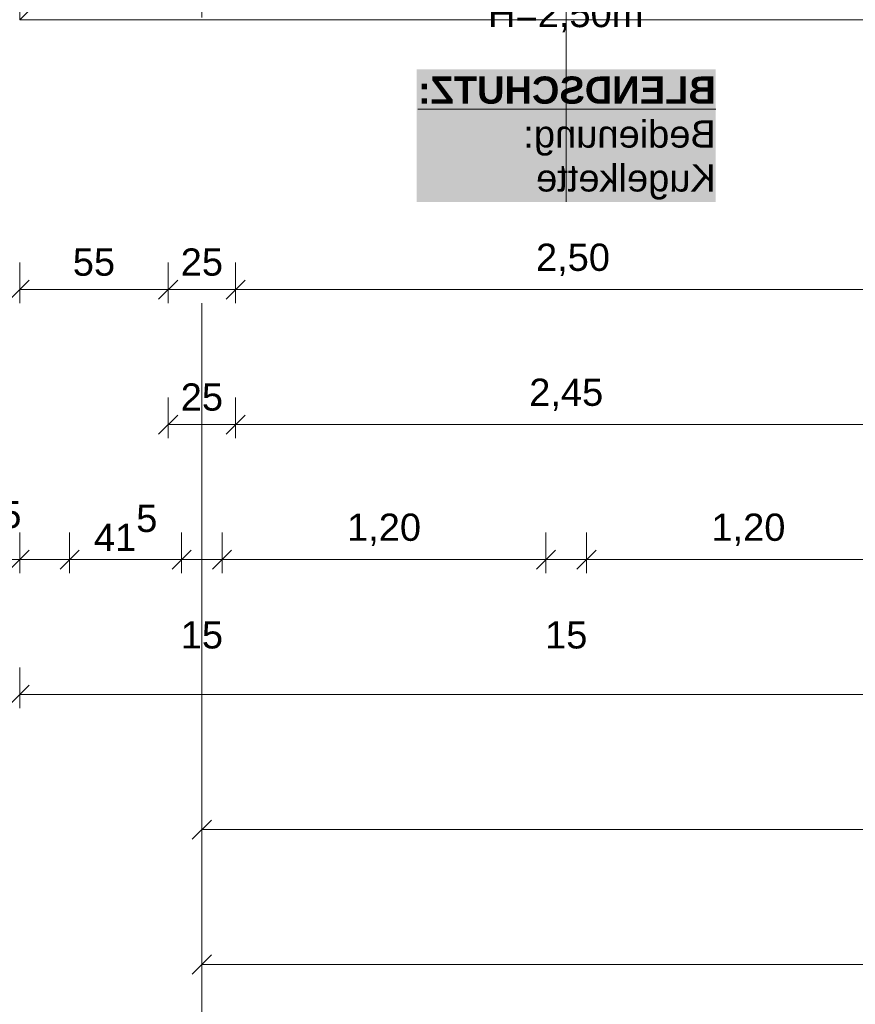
# Model space of a CAD drawing. Header units: metres. Extents: x -49 to 152, y -127 to 99.
# Tile 9 of 177: x -39.82 to -36.73, y -25.92 to -22.27. Entities that reach past the tile are written whole.
import ezdxf

# ---------------------------------------------------------------- set-up
doc = ezdxf.new("R2010")
doc.units = ezdxf.units.M
doc.header["$PDMODE"] = 1
doc.header["$PDSIZE"] = -2
doc.linetypes.add('Achsen 01', pattern=[5.291531, 3.175, -1.058062, 0.352704, -0.705764])
doc.linetypes.add('Raster 01', pattern=[2, 1, -1])
doc.layers.get('0').update_dxf_attribs({"lineweight": 25})
for name, color, linetype, lineweight, true_color in [('014_Fassadenarbeiten-000 Aufsicht Betonfertigteile', 7, 'Continuous', 9, 0xc0c0c0), ('AV1-Achsen', 1, 'Achsen 01', 18, 0xff0000), ('AV1-Raster', 7, 'Raster 01', 9, 0xa6a6a6)]:
    doc.layers.add(name, color=color, linetype=linetype, lineweight=lineweight, true_color=true_color)
for name, color, linetype, lineweight in [('030_Sonnenschutzarbeiten-BLENDSCHUTZ', 7, 'Continuous', 5), ('030_Sonnenschutzarbeiten-BLENDSCHUTZ  Beschriftung', 7, 'Continuous', 5), ('_1.35m (3D)', 7, 'Continuous', 9), ('_GRU (2D)', 7, 'Continuous', 9), ('_OG 3 (2D)', 7, 'Continuous', 9), ('_OG 3 - DS (2D)', 7, 'Continuous', 9), ('Bemaßung-Bemaßung', 7, 'Continuous', 9)]:
    doc.layers.add(name, color=color, linetype=linetype, lineweight=lineweight)
doc.layers.get('0').freeze()
doc.styles.add('Arial', font='arial.ttf')
doc.styles.add('Arial (bold)', font='arialbd.ttf')
doc.dimstyles.new('COE 50', dxfattribs={"dimtxt": 100.872396, "dimasz": 0.001414, "dimexe": 0.001, "dimexo": 0.01, "dimgap": 0.001, "dimtad": 1, "dimdec": 3, "dimtxsty": 'Arial', "dimblk": 'VW_SLASH-3', "dimblk1": 'VW_SLASH-3', "dimblk2": 'VW_SLASH-3', "dimcen": 0, "dimadec": 3, "dimazin": 0, "dimtfac": 0.8, "dimtdec": 3, "dimtix": 1, "dimtmove": 0, "dimatfit": 0, "dimldrblk": 'VW_SLASH-2', "dimfxl": 0.002, "dimfxlon": 1, "dimfrac": 2, "dimtolj": 1, "dimarcsym": 0})

# ---------------------------------------------------------------- blocks, each defined once
blk = doc.blocks.new('Group-4')
at = {"layer": 'AV1-Raster'}
blk.add_line((-37.8, -22.95), (-37.8, 1.35), dxfattribs=at)
blk = doc.blocks.new('1.35m (3D)')
at = {"layer": 'AV1-Raster', "color": 7}
blk.add_blockref('Group-4', (0, 0), dxfattribs=at)
blk = doc.blocks.new('Blendschutz Beschriftung')
at = {"layer": '030_Sonnenschutzarbeiten-BLENDSCHUTZ  Beschriftung', "color": 254, "linetype": 'Continuous', "transparency": 33554559}
blk.add_solid([(-0.554, -0.1644), (0.554, -0.1644), (-0.554, 0.3267), (0.554, 0.3267)], dxfattribs=at)
at = {"layer": '030_Sonnenschutzarbeiten-BLENDSCHUTZ  Beschriftung', "insert": (-0.554, 0.3002), "char_height": 0.100872, "attachment_point": 1, "line_spacing_factor": 0.967016, "style": 'Arial (bold)'}
blk.add_mtext('{\\LBLENDSCHUTZ:}{\\fArial|b0|i0|c0|p0;\\l\\PBedienung: \\PKugelkette }', dxfattribs=at)
blk = doc.blocks.new('OG 3 - DS (2D)')
at = {"layer": '030_Sonnenschutzarbeiten-BLENDSCHUTZ  Beschriftung', "color": 7, "xscale": -1}
blk.add_blockref('Blendschutz Beschriftung', (-37.8, -22.7856), dxfattribs=at)
at = {"layer": '030_Sonnenschutzarbeiten-BLENDSCHUTZ', "color": 7, "insert": (-38.0897, -22.2018), "char_height": 0.10087, "attachment_point": 1, "line_spacing_factor": 0.969122, "style": 'Arial'}
blk.add_mtext('H=2,50m', dxfattribs=at)
blk = doc.blocks.new('VW_SLASH-3')
at = {"color": 0, "linetype": 'ByBlock', "lineweight": -2, "transparency": 16777216}
blk.add_line((0, 0), (-1, 0), dxfattribs=at)
at = {"color": 0, "linetype": 'Continuous', "lineweight": 15, "transparency": 16777216, "flags": 128}
blk.add_lwpolyline([(0.5, 0.5), (-0.5, -0.5)], dxfattribs=at)
blk = doc.blocks.new('*D445')
at = {"layer": 'Bemaßung-Bemaßung', "color": 0, "lineweight": -2}
for p, q in [((-39.15, -25.675), (-39.15, -25.825)), ((0, -25.675), (0, -25.825)), ((-0.0707, -25.775), (-39.0793, -25.775))]:
    blk.add_line(p, q, dxfattribs=at)
at = {"layer": 'Defpoints', "color": 0}
for p in [(-39.15, -21.6), (0, -21.6), (-39.15, -25.775)]:
    blk.add_point(p, dxfattribs=at)
at = {"layer": 'Bemaßung-Bemaßung', "color": 0, "lineweight": -2, "xscale": 0.070693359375, "yscale": 0.070693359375, "zscale": 0.070693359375, "rotation": 180}
blk.add_blockref('VW_SLASH-3', (-39.15, -25.775), dxfattribs=at)
at = {"layer": 'Bemaßung-Bemaßung', "color": 0, "lineweight": -2, "xscale": 0.070693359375, "yscale": 0.070693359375, "zscale": 0.070693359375}
blk.add_blockref('VW_SLASH-3', (0, -25.775), dxfattribs=at)
at = {"layer": 'Bemaßung-Bemaßung', "color": 0, "insert": (-19.575, -25.6341), "char_height": 0.15131, "attachment_point": 5, "style": 'Arial'}
blk.add_mtext('\\A1;39,15', dxfattribs=at)
blk = doc.blocks.new('VW_SLASH-2')
at = {"color": 0, "linetype": 'ByBlock', "lineweight": -2, "transparency": 16777216}
blk.add_line((0, 0), (-1, 0), dxfattribs=at)
at = {"color": 0, "linetype": 'Continuous', "lineweight": 15, "transparency": 16777216, "flags": 128}
blk.add_lwpolyline([(0.5, 0.5), (-0.5, -0.5)], dxfattribs=at)
blk = doc.blocks.new('*D446')
at = {"layer": 'Bemaßung-Bemaßung', "color": 0, "lineweight": -2}
for p, q in [((-39.15, -25.175), (-39.15, -25.325)), ((-33.75, -25.175), (-33.75, -25.325)), ((-33.8207, -25.275), (-39.0793, -25.275))]:
    blk.add_line(p, q, dxfattribs=at)
at = {"layer": 'Defpoints', "color": 0}
for p in [(-39.15, -21.6), (-33.75, -21.6), (-39.15, -25.275)]:
    blk.add_point(p, dxfattribs=at)
at = {"layer": 'Bemaßung-Bemaßung', "color": 0, "lineweight": -2, "xscale": 0.070693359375, "yscale": 0.070693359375, "zscale": 0.070693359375, "rotation": 180}
blk.add_blockref('VW_SLASH-3', (-39.15, -25.275), dxfattribs=at)
at = {"layer": 'Bemaßung-Bemaßung', "color": 0, "lineweight": -2, "xscale": 0.070693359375, "yscale": 0.070693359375, "zscale": 0.070693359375}
blk.add_blockref('VW_SLASH-3', (-33.75, -25.275), dxfattribs=at)
at = {"layer": 'Bemaßung-Bemaßung', "color": 0, "insert": (-36.45, -25.1644), "char_height": 0.10087, "attachment_point": 5, "style": 'Arial'}
blk.add_mtext('\\A1;5,40', dxfattribs=at)
blk = doc.blocks.new('*D453')
at = {"layer": 'Bemaßung-Bemaßung', "color": 0, "lineweight": -2}
for p, q in [((-39.825, -24.675), (-39.825, -24.825)), ((0.675, -24.675), (0.675, -24.825)), ((0.6043, -24.775), (-39.7543, -24.775))]:
    blk.add_line(p, q, dxfattribs=at)
at = {"layer": 'Defpoints', "color": 0}
for p in [(-39.825, -22.275), (0.675, -22.275), (-39.825, -24.775)]:
    blk.add_point(p, dxfattribs=at)
at = {"layer": 'Bemaßung-Bemaßung', "color": 0, "lineweight": -2, "xscale": 0.070693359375, "yscale": 0.070693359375, "zscale": 0.070693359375, "rotation": 180}
blk.add_blockref('VW_SLASH-3', (-39.825, -24.775), dxfattribs=at)
at = {"layer": 'Bemaßung-Bemaßung', "color": 0, "lineweight": -2, "xscale": 0.070693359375, "yscale": 0.070693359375, "zscale": 0.070693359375}
blk.add_blockref('VW_SLASH-3', (0.675, -24.775), dxfattribs=at)
at = {"layer": 'Bemaßung-Bemaßung', "color": 0, "insert": (-19.575, -24.6644), "char_height": 0.10087, "attachment_point": 5, "style": 'Arial'}
blk.add_mtext('\\A1;40,50', dxfattribs=at)
blk = doc.blocks.new('*D511')
at = {"layer": 'Bemaßung-Bemaßung', "color": 0, "linetype": 'Continuous', "lineweight": -2}
for p, q in [((-37.725, -24.175), (-37.725, -24.325)), ((-36.525, -24.175), (-36.525, -24.325)), ((-37.6543, -24.275), (-36.5957, -24.275))]:
    blk.add_line(p, q, dxfattribs=at)
at = {"layer": 'Defpoints', "color": 0}
for p in [(-37.725, -22.275), (-36.525, -22.275), (-36.525, -24.275)]:
    blk.add_point(p, dxfattribs=at)
at = {"layer": 'Bemaßung-Bemaßung', "color": 0, "lineweight": -2, "xscale": 0.070693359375, "yscale": 0.070693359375, "zscale": 0.070693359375, "rotation": 180}
blk.add_blockref('VW_SLASH-3', (-37.725, -24.275), dxfattribs=at)
at = {"layer": 'Bemaßung-Bemaßung', "color": 0, "lineweight": -2, "xscale": 0.070693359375, "yscale": 0.070693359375, "zscale": 0.070693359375}
blk.add_blockref('VW_SLASH-3', (-36.525, -24.275), dxfattribs=at)
at = {"layer": 'Bemaßung-Bemaßung', "color": 0, "insert": (-37.125, -24.1644), "char_height": 0.10087, "attachment_point": 5, "style": 'Arial'}
blk.add_mtext('\\A1;1,20', dxfattribs=at)
blk = doc.blocks.new('*D512')
at = {"layer": 'Bemaßung-Bemaßung', "color": 0, "linetype": 'Continuous', "lineweight": -2}
for p, q in [((-37.875, -24.175), (-37.875, -24.325)), ((-37.725, -24.175), (-37.725, -24.325)), ((-37.9457, -24.275), (-38.0164, -24.275)), ((-37.875, -24.275), (-37.725, -24.275)), ((-37.6543, -24.275), (-37.5836, -24.275))]:
    blk.add_line(p, q, dxfattribs=at)
at = {"layer": 'Defpoints', "color": 0}
for p in [(-37.875, -22.275), (-37.725, -22.275), (-37.725, -24.275)]:
    blk.add_point(p, dxfattribs=at)
at = {"layer": 'Bemaßung-Bemaßung', "color": 0, "lineweight": -2, "xscale": 0.070693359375, "yscale": 0.070693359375, "zscale": 0.070693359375}
blk.add_blockref('VW_SLASH-3', (-37.875, -24.275), dxfattribs=at)
at = {"layer": 'Bemaßung-Bemaßung', "color": 0, "lineweight": -2, "xscale": 0.070693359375, "yscale": 0.070693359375, "zscale": 0.070693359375, "rotation": 180}
blk.add_blockref('VW_SLASH-3', (-37.725, -24.275), dxfattribs=at)
at = {"layer": 'Bemaßung-Bemaßung', "color": 0, "insert": (-37.8, -24.5545), "char_height": 0.10087, "attachment_point": 5, "style": 'Arial'}
blk.add_mtext('\\A1;15', dxfattribs=at)
blk = doc.blocks.new('*D513')
at = {"layer": 'Bemaßung-Bemaßung', "color": 0, "linetype": 'Continuous', "lineweight": -2}
for p, q in [((-39.075, -24.175), (-39.075, -24.325)), ((-37.875, -24.175), (-37.875, -24.325)), ((-39.0043, -24.275), (-37.9457, -24.275))]:
    blk.add_line(p, q, dxfattribs=at)
at = {"layer": 'Defpoints', "color": 0}
for p in [(-39.075, -22.275), (-37.875, -22.275), (-37.875, -24.275)]:
    blk.add_point(p, dxfattribs=at)
at = {"layer": 'Bemaßung-Bemaßung', "color": 0, "lineweight": -2, "xscale": 0.070693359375, "yscale": 0.070693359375, "zscale": 0.070693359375, "rotation": 180}
blk.add_blockref('VW_SLASH-3', (-39.075, -24.275), dxfattribs=at)
at = {"layer": 'Bemaßung-Bemaßung', "color": 0, "lineweight": -2, "xscale": 0.070693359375, "yscale": 0.070693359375, "zscale": 0.070693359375}
blk.add_blockref('VW_SLASH-3', (-37.875, -24.275), dxfattribs=at)
at = {"layer": 'Bemaßung-Bemaßung', "color": 0, "insert": (-38.475, -24.1644), "char_height": 0.10087, "attachment_point": 5, "style": 'Arial'}
blk.add_mtext('\\A1;1,20', dxfattribs=at)
blk = doc.blocks.new('*D514')
at = {"layer": 'Bemaßung-Bemaßung', "color": 0, "linetype": 'Continuous', "lineweight": -2}
for p, q in [((-39.225, -24.175), (-39.225, -24.325)), ((-39.075, -24.175), (-39.075, -24.325)), ((-39.2957, -24.275), (-39.3664, -24.275)), ((-39.225, -24.275), (-39.075, -24.275)), ((-39.0043, -24.275), (-38.9336, -24.275))]:
    blk.add_line(p, q, dxfattribs=at)
at = {"layer": 'Defpoints', "color": 0}
for p in [(-39.225, -22.275), (-39.075, -22.275), (-39.075, -24.275)]:
    blk.add_point(p, dxfattribs=at)
at = {"layer": 'Bemaßung-Bemaßung', "color": 0, "lineweight": -2, "xscale": 0.070693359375, "yscale": 0.070693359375, "zscale": 0.070693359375}
blk.add_blockref('VW_SLASH-3', (-39.225, -24.275), dxfattribs=at)
at = {"layer": 'Bemaßung-Bemaßung', "color": 0, "lineweight": -2, "xscale": 0.070693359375, "yscale": 0.070693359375, "zscale": 0.070693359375, "rotation": 180}
blk.add_blockref('VW_SLASH-3', (-39.075, -24.275), dxfattribs=at)
at = {"layer": 'Bemaßung-Bemaßung', "color": 0, "insert": (-39.15, -24.5545), "char_height": 0.10087, "attachment_point": 5, "style": 'Arial'}
blk.add_mtext('\\A1;15', dxfattribs=at)
blk = doc.blocks.new('*D515')
at = {"layer": 'Bemaßung-Bemaßung', "color": 0, "linetype": 'Continuous', "lineweight": -2}
for p, q in [((-39.64, -24.175), (-39.64, -24.325)), ((-39.225, -24.175), (-39.225, -24.325)), ((-39.5693, -24.275), (-39.2957, -24.275))]:
    blk.add_line(p, q, dxfattribs=at)
at = {"layer": 'Defpoints', "color": 0}
for p in [(-39.64, -22.09), (-39.225, -22.275), (-39.225, -24.275)]:
    blk.add_point(p, dxfattribs=at)
at = {"layer": 'Bemaßung-Bemaßung', "color": 0, "lineweight": -2, "xscale": 0.070693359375, "yscale": 0.070693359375, "zscale": 0.070693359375, "rotation": 180}
blk.add_blockref('VW_SLASH-3', (-39.64, -24.275), dxfattribs=at)
at = {"layer": 'Bemaßung-Bemaßung', "color": 0, "lineweight": -2, "xscale": 0.070693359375, "yscale": 0.070693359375, "zscale": 0.070693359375}
blk.add_blockref('VW_SLASH-3', (-39.225, -24.275), dxfattribs=at)
at = {"layer": 'Bemaßung-Bemaßung', "color": 0, "insert": (-39.4325, -24.1576), "char_height": 0.100872, "attachment_point": 5, "style": 'Arial'}
blk.add_mtext('\\A1;41\\S5^ ;', dxfattribs=at)
blk = doc.blocks.new('*D516')
at = {"layer": 'Bemaßung-Bemaßung', "color": 0, "linetype": 'Continuous', "lineweight": -2}
for p, q in [((-39.825, -24.175), (-39.825, -24.325)), ((-39.64, -24.175), (-39.64, -24.325)), ((-39.8957, -24.275), (-39.9664, -24.275)), ((-39.825, -24.275), (-39.64, -24.275)), ((-39.5693, -24.275), (-39.4986, -24.275))]:
    blk.add_line(p, q, dxfattribs=at)
at = {"layer": 'Defpoints', "color": 0}
for p in [(-39.825, -21.675), (-39.64, -22.09), (-39.64, -24.275)]:
    blk.add_point(p, dxfattribs=at)
at = {"layer": 'Bemaßung-Bemaßung', "color": 0, "lineweight": -2, "xscale": 0.070693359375, "yscale": 0.070693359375, "zscale": 0.070693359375}
blk.add_blockref('VW_SLASH-3', (-39.825, -24.275), dxfattribs=at)
at = {"layer": 'Bemaßung-Bemaßung', "color": 0, "lineweight": -2, "xscale": 0.070693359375, "yscale": 0.070693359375, "zscale": 0.070693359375, "rotation": 180}
blk.add_blockref('VW_SLASH-3', (-39.64, -24.275), dxfattribs=at)
at = {"layer": 'Bemaßung-Bemaßung', "color": 0, "insert": (-39.936, -24.144), "char_height": 0.100872, "attachment_point": 5, "style": 'Arial'}
blk.add_mtext('\\A1;18\\S5^ ;', dxfattribs=at)
blk = doc.blocks.new('*D517')
at = {"layer": 'Bemaßung-Bemaßung', "color": 0, "lineweight": -2}
for p, q in [((-39.275, -23.675), (-39.275, -23.825)), ((-39.025, -23.675), (-39.025, -23.825)), ((-39.0957, -23.775), (-39.2043, -23.775))]:
    blk.add_line(p, q, dxfattribs=at)
at = {"layer": 'Defpoints', "color": 0}
for p in [(-39.275, -21.725), (-39.025, -21.725), (-39.275, -23.775)]:
    blk.add_point(p, dxfattribs=at)
at = {"layer": 'Bemaßung-Bemaßung', "color": 0, "lineweight": -2, "xscale": 0.070693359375, "yscale": 0.070693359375, "zscale": 0.070693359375, "rotation": 180}
blk.add_blockref('VW_SLASH-3', (-39.275, -23.775), dxfattribs=at)
at = {"layer": 'Bemaßung-Bemaßung', "color": 0, "lineweight": -2, "xscale": 0.070693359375, "yscale": 0.070693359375, "zscale": 0.070693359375}
blk.add_blockref('VW_SLASH-3', (-39.025, -23.775), dxfattribs=at)
at = {"layer": 'Bemaßung-Bemaßung', "color": 0, "insert": (-39.15, -23.6735), "char_height": 0.10087, "attachment_point": 5, "style": 'Arial'}
blk.add_mtext('\\A1;25', dxfattribs=at)
blk = doc.blocks.new('*D518')
at = {"layer": 'Bemaßung-Bemaßung', "color": 0, "lineweight": -2}
for p, q in [((-39.025, -23.675), (-39.025, -23.825)), ((-36.575, -23.675), (-36.575, -23.825)), ((-36.6457, -23.775), (-38.9543, -23.775))]:
    blk.add_line(p, q, dxfattribs=at)
at = {"layer": 'Defpoints', "color": 0}
for p in [(-36.575, -21.475), (-39.025, -21.725), (-39.025, -23.775)]:
    blk.add_point(p, dxfattribs=at)
at = {"layer": 'Bemaßung-Bemaßung', "color": 0, "lineweight": -2, "xscale": 0.070693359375, "yscale": 0.070693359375, "zscale": 0.070693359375, "rotation": 180}
blk.add_blockref('VW_SLASH-3', (-39.025, -23.775), dxfattribs=at)
at = {"layer": 'Bemaßung-Bemaßung', "color": 0, "lineweight": -2, "xscale": 0.070693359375, "yscale": 0.070693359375, "zscale": 0.070693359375}
blk.add_blockref('VW_SLASH-3', (-36.575, -23.775), dxfattribs=at)
at = {"layer": 'Bemaßung-Bemaßung', "color": 0, "insert": (-37.8, -23.6644), "char_height": 0.10087, "attachment_point": 5, "style": 'Arial'}
blk.add_mtext('\\A1;2,45', dxfattribs=at)
blk = doc.blocks.new('*D688')
at = {"layer": 'Bemaßung-Bemaßung', "color": 0, "linetype": 'Continuous', "lineweight": -2}
for p, q in [((-41.325, -22.0193), (-41.325, -21.9486)), ((-41.225, -22.09), (-41.375, -22.09)), ((-41.325, -22.09), (-41.325, -22.275)), ((-41.225, -22.275), (-41.375, -22.275)), ((-41.325, -22.3457), (-41.325, -22.4164))]:
    blk.add_line(p, q, dxfattribs=at)
at = {"layer": 'Defpoints', "color": 0}
for p in [(-39.225, -22.09), (-41.325, -22.275), (-39.225, -22.275)]:
    blk.add_point(p, dxfattribs=at)
at = {"layer": 'Bemaßung-Bemaßung', "color": 0, "lineweight": -2, "xscale": 0.070693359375, "yscale": 0.070693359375, "zscale": 0.070693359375}
for p, rotation in [((-41.325, -22.09), 270), ((-41.325, -22.275), 90)]:
    blk.add_blockref('VW_SLASH-3', p, dxfattribs=dict(at, rotation=rotation))
at = {"layer": 'Bemaßung-Bemaßung', "color": 0, "insert": (-41.5183, -22.1825), "char_height": 0.100872, "attachment_point": 5, "rotation": 90, "style": 'Arial'}
blk.add_mtext('\\A1;18\\S5^ ;', dxfattribs=at)
blk = doc.blocks.new('*D727')
at = {"layer": 'Bemaßung-Bemaßung', "color": 0, "linetype": 'Continuous', "lineweight": -2}
for p, q in [((-39.825, -23.175), (-39.825, -23.325)), ((-39.275, -23.175), (-39.275, -23.325)), ((-39.3457, -23.275), (-39.7543, -23.275))]:
    blk.add_line(p, q, dxfattribs=at)
at = {"layer": 'Defpoints', "color": 0}
for p in [(-39.825, -21.675), (-39.275, -21.725), (-39.825, -23.275)]:
    blk.add_point(p, dxfattribs=at)
at = {"layer": 'Bemaßung-Bemaßung', "color": 0, "lineweight": -2, "xscale": 0.070693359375, "yscale": 0.070693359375, "zscale": 0.070693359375, "rotation": 180}
blk.add_blockref('VW_SLASH-3', (-39.825, -23.275), dxfattribs=at)
at = {"layer": 'Bemaßung-Bemaßung', "color": 0, "lineweight": -2, "xscale": 0.070693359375, "yscale": 0.070693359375, "zscale": 0.070693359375}
blk.add_blockref('VW_SLASH-3', (-39.275, -23.275), dxfattribs=at)
at = {"layer": 'Bemaßung-Bemaßung', "color": 0, "insert": (-39.55, -23.1737), "char_height": 0.10087, "attachment_point": 5, "style": 'Arial'}
blk.add_mtext('\\A1;55', dxfattribs=at)
blk = doc.blocks.new('*D728')
at = {"layer": 'Bemaßung-Bemaßung', "color": 0, "linetype": 'Continuous', "lineweight": -2}
for p, q in [((-39.275, -23.175), (-39.275, -23.325)), ((-39.025, -23.175), (-39.025, -23.325)), ((-39.0957, -23.275), (-39.2043, -23.275))]:
    blk.add_line(p, q, dxfattribs=at)
at = {"layer": 'Defpoints', "color": 0}
for p in [(-39.275, -21.725), (-39.025, -21.725), (-39.275, -23.275)]:
    blk.add_point(p, dxfattribs=at)
at = {"layer": 'Bemaßung-Bemaßung', "color": 0, "lineweight": -2, "xscale": 0.070693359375, "yscale": 0.070693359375, "zscale": 0.070693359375, "rotation": 180}
blk.add_blockref('VW_SLASH-3', (-39.275, -23.275), dxfattribs=at)
at = {"layer": 'Bemaßung-Bemaßung', "color": 0, "lineweight": -2, "xscale": 0.070693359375, "yscale": 0.070693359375, "zscale": 0.070693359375}
blk.add_blockref('VW_SLASH-3', (-39.025, -23.275), dxfattribs=at)
at = {"layer": 'Bemaßung-Bemaßung', "color": 0, "insert": (-39.15, -23.1735), "char_height": 0.10087, "attachment_point": 5, "style": 'Arial'}
blk.add_mtext('\\A1;25', dxfattribs=at)
blk = doc.blocks.new('*D729')
at = {"layer": 'Bemaßung-Bemaßung', "color": 0, "linetype": 'Continuous', "lineweight": -2}
for p, q in [((-39.025, -23.175), (-39.025, -23.325)), ((-36.525, -23.175), (-36.525, -23.325)), ((-36.5957, -23.275), (-38.9543, -23.275))]:
    blk.add_line(p, q, dxfattribs=at)
at = {"layer": 'Defpoints', "color": 0}
for p in [(-36.525, -21.475), (-39.025, -21.725), (-39.025, -23.275)]:
    blk.add_point(p, dxfattribs=at)
at = {"layer": 'Bemaßung-Bemaßung', "color": 0, "lineweight": -2, "xscale": 0.070693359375, "yscale": 0.070693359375, "zscale": 0.070693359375, "rotation": 180}
blk.add_blockref('VW_SLASH-3', (-39.025, -23.275), dxfattribs=at)
at = {"layer": 'Bemaßung-Bemaßung', "color": 0, "lineweight": -2, "xscale": 0.070693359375, "yscale": 0.070693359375, "zscale": 0.070693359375}
blk.add_blockref('VW_SLASH-3', (-36.525, -23.275), dxfattribs=at)
at = {"layer": 'Bemaßung-Bemaßung', "color": 0, "insert": (-37.775, -23.1644), "char_height": 0.10087, "attachment_point": 5, "style": 'Arial'}
blk.add_mtext('\\A1;2,50', dxfattribs=at)
blk = doc.blocks.new('*D789')
at = {"layer": 'Bemaßung-Bemaßung', "color": 0, "linetype": 'Continuous', "lineweight": -2}
for p, q in [((-40.225, -21.725), (-40.375, -21.725)), ((-40.325, -21.7957), (-40.325, -22.2043)), ((-40.225, -22.275), (-40.375, -22.275))]:
    blk.add_line(p, q, dxfattribs=at)
at = {"layer": 'Defpoints', "color": 0}
for p in [(-39.275, -21.725), (-40.325, -22.275), (-39.075, -22.275)]:
    blk.add_point(p, dxfattribs=at)
at = {"layer": 'Bemaßung-Bemaßung', "color": 0, "lineweight": -2, "xscale": 0.070693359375, "yscale": 0.070693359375, "zscale": 0.070693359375}
for p, rotation in [((-40.325, -21.725), 90), ((-40.325, -22.275), 270)]:
    blk.add_blockref('VW_SLASH-3', p, dxfattribs=dict(at, rotation=rotation))
at = {"layer": 'Bemaßung-Bemaßung', "color": 0, "insert": (-40.4263, -22), "char_height": 0.10087, "attachment_point": 5, "rotation": 90, "style": 'Arial'}
blk.add_mtext('\\A1;55', dxfattribs=at)
blk = doc.blocks.new('Group-878')
at = {"layer": 'AV1-Achsen'}
blk.add_line((-39.15, -26.5), (-39.15, 4.9), dxfattribs=at)
blk = doc.blocks.new('GRU (2D)')
at = {"layer": 'AV1-Achsen', "color": 7}
blk.add_blockref('Group-878', (0, 0), dxfattribs=at)
blk = doc.blocks.new('OG 3 (2D)')
at = {"layer": '014_Fassadenarbeiten-000 Aufsicht Betonfertigteile', "flags": 128}
for points in [[(-39.455, 0.305), (-39.455, -21.905), (-39.825, -22.275), (-39.825, 0.675)], [(-39.455, -21.905), (0.305, -21.905), (0.675, -22.275), (-39.825, -22.275)]]:
    blk.add_lwpolyline(points, close=True, dxfattribs=at)
at = {"layer": 'Bemaßung-Bemaßung'}
for base, p1, p2, text, picture, middle in [((-39.025, -23.775), (-36.575, -21.475), (-39.025, -21.725), '2,45', '*D518', (-37.8, -23.6644)), ((-39.275, -23.775), (-39.025, -21.725), (-39.275, -21.725), '25', '*D517', (-39.15, -23.6735)), ((-39.825, -24.775), (0.675, -22.275), (-39.825, -22.275), '40,50', '*D453', (-19.575, -24.6644))]:
    dim = blk.add_linear_dim(base=base, p1=p1, p2=p2, text=text, dimstyle='COE 50', override={"dimtxt": 0.100872, "dimasz": 0.070693, "dimexe": 0.05, "dimgap": 0.05, "dimpost": '<>', "dimtxsty": 'Arial', "dimtmove": 2, "dimfxl": 0.1}, dxfattribs=at)
    dim.commit()
    dim.dimension.update_dxf_attribs({"geometry": picture, "text_midpoint": middle})
at = {"layer": 'Bemaßung-Bemaßung', "linetype": 'Continuous'}
for base, p1, p2, text, override, picture, middle in [((-39.025, -23.275), (-36.525, -21.475), (-39.025, -21.725), '2,50', {"dimtxt": 0.100872, "dimasz": 0.070693, "dimexe": 0.05, "dimgap": 0.05, "dimpost": '<>', "dimtxsty": 'Arial', "dimtmove": 2, "dimfxl": 0.1}, '*D729', (-37.775, -23.1644)), ((-39.825, -23.275), (-39.275, -21.725), (-39.825, -21.675), '55', {"dimtxt": 0.100872, "dimasz": 0.070693, "dimexe": 0.05, "dimgap": 0.05, "dimpost": '<>', "dimtxsty": 'Arial', "dimtmove": 2, "dimfxl": 0.1}, '*D727', (-39.55, -23.1737)), ((-39.275, -23.275), (-39.025, -21.725), (-39.275, -21.725), '25', {"dimtxt": 0.100872, "dimasz": 0.070693, "dimexe": 0.05, "dimgap": 0.05, "dimpost": '<>', "dimtxsty": 'Arial', "dimtmove": 2, "dimfxl": 0.1}, '*D728', (-39.15, -23.1735)), ((-39.225, -24.275), (-39.64, -22.09), (-39.225, -22.275), '41\\S5^ ;', {"dimtxt": 0.100872, "dimasz": 0.070693, "dimexe": 0.05, "dimgap": 0.05, "dimpost": '<>', "dimtxsty": 'Arial', "dimtmove": 2, "dimfxl": 0.1}, '*D515', (-39.4325, -24.1576)), ((-39.075, -24.275), (-39.225, -22.275), (-39.075, -22.275), '15', {"dimtxt": 0.100872, "dimasz": 0.070693, "dimexe": 0.05, "dimgap": 0.05, "dimpost": '<>', "dimtxsty": 'Arial', "dimtix": 0, "dimtmove": 2, "dimfxl": 0.1}, '*D514', (-39.15, -24.5545)), ((-37.875, -24.275), (-39.075, -22.275), (-37.875, -22.275), '1,20', {"dimtxt": 0.100872, "dimasz": 0.070693, "dimexe": 0.05, "dimgap": 0.05, "dimpost": '<>', "dimtxsty": 'Arial', "dimtmove": 2, "dimfxl": 0.1}, '*D513', (-38.475, -24.1644)), ((-37.725, -24.275), (-37.875, -22.275), (-37.725, -22.275), '15', {"dimtxt": 0.100872, "dimasz": 0.070693, "dimexe": 0.05, "dimgap": 0.05, "dimpost": '<>', "dimtxsty": 'Arial', "dimtix": 0, "dimtmove": 2, "dimfxl": 0.1}, '*D512', (-37.8, -24.5545)), ((-36.525, -24.275), (-37.725, -22.275), (-36.525, -22.275), '1,20', {"dimtxt": 0.100872, "dimasz": 0.070693, "dimexe": 0.05, "dimgap": 0.05, "dimpost": '<>', "dimtxsty": 'Arial', "dimtmove": 2, "dimfxl": 0.1}, '*D511', (-37.125, -24.1644))]:
    dim = blk.add_linear_dim(base=base, p1=p1, p2=p2, text=text, dimstyle='COE 50', override=override, dxfattribs=at)
    dim.commit()
    dim.dimension.update_dxf_attribs({"geometry": picture, "text_midpoint": middle})
at = {"layer": 'Bemaßung-Bemaßung', "color": 1}
for base, p1, text, override, picture, middle in [((-39.15, -25.775), (0, -21.6), '39,15', {"dimtxt": 0.151309, "dimasz": 0.070693, "dimexe": 0.05, "dimgap": 0.05, "dimpost": '<>', "dimtxsty": 'Arial', "dimtmove": 2, "dimfxl": 0.1}, '*D445', (-19.575, -25.6341)), ((-39.15, -25.275), (-33.75, -21.6), '5,40', {"dimtxt": 0.100872, "dimasz": 0.070693, "dimexe": 0.05, "dimgap": 0.05, "dimpost": '<>', "dimtxsty": 'Arial', "dimtmove": 2, "dimfxl": 0.1}, '*D446', (-36.45, -25.1644))]:
    dim = blk.add_linear_dim(base=base, p1=p1, p2=(-39.15, -21.6), text=text, dimstyle='COE 50', override=override, dxfattribs=at)
    dim.commit()
    dim.dimension.update_dxf_attribs({"geometry": picture, "text_midpoint": middle})
at = {"layer": 'Bemaßung-Bemaßung', "linetype": 'Continuous'}
for base, p1, p2, text, override, picture, middle in [((-40.325, -22.275), (-39.275, -21.725), (-39.075, -22.275), '55', {"dimtxt": 0.100872, "dimasz": 0.070693, "dimexe": 0.05, "dimgap": 0.05, "dimpost": '<>', "dimtxsty": 'Arial', "dimtmove": 2, "dimfxl": 0.1}, '*D789', (-40.4263, -22)), ((-41.325, -22.275), (-39.225, -22.09), (-39.225, -22.275), '18\\S5^ ;', {"dimtxt": 0.100872, "dimasz": 0.070693, "dimexe": 0.05, "dimgap": 0.05, "dimpost": '<>', "dimtxsty": 'Arial', "dimtix": 0, "dimtmove": 2, "dimfxl": 0.1}, '*D688', (-41.5183, -22.1825))]:
    dim = blk.add_linear_dim(base=base, p1=p1, p2=p2, angle=270, text=text, dimstyle='COE 50', override=override, dxfattribs=at)
    dim.commit()
    dim.dimension.update_dxf_attribs({"geometry": picture, "text_midpoint": middle})
dim = blk.add_linear_dim(base=(-39.64, -24.275), p1=(-39.825, -21.675), p2=(-39.64, -22.09), text='18\\S5^ ;', dimstyle='COE 50', override={"dimtxt": 0.100872, "dimasz": 0.070693, "dimexe": 0.05, "dimgap": 0.05, "dimpost": '<>', "dimtxsty": 'Arial', "dimtix": 0, "dimtmove": 2, "dimfxl": 0.1}, dxfattribs=at)
dim.commit()
dim.dimension.update_dxf_attribs({"geometry": '*D516', "text_midpoint": (-39.936, -24.144), "dimtype": 160})

msp = doc.modelspace()

# ---------------------------------------------------------------- block references
at = {"layer": '_1.35m (3D)'}
msp.add_blockref('1.35m (3D)', (0, 0), dxfattribs=at)

# ---------------------------------------------------------------- next in the draw order: block references
at = {"layer": '_OG 3 - DS (2D)'}
msp.add_blockref('OG 3 - DS (2D)', (0, 0), dxfattribs=at)

# ---------------------------------------------------------------- next in the draw order: block references
at = {"layer": '_OG 3 (2D)'}
msp.add_blockref('OG 3 (2D)', (0, 0), dxfattribs=at)

# ---------------------------------------------------------------- next in the draw order: block references
at = {"layer": '_GRU (2D)'}
msp.add_blockref('GRU (2D)', (0, 0), dxfattribs=at)

doc.saveas('drawing.dxf')
